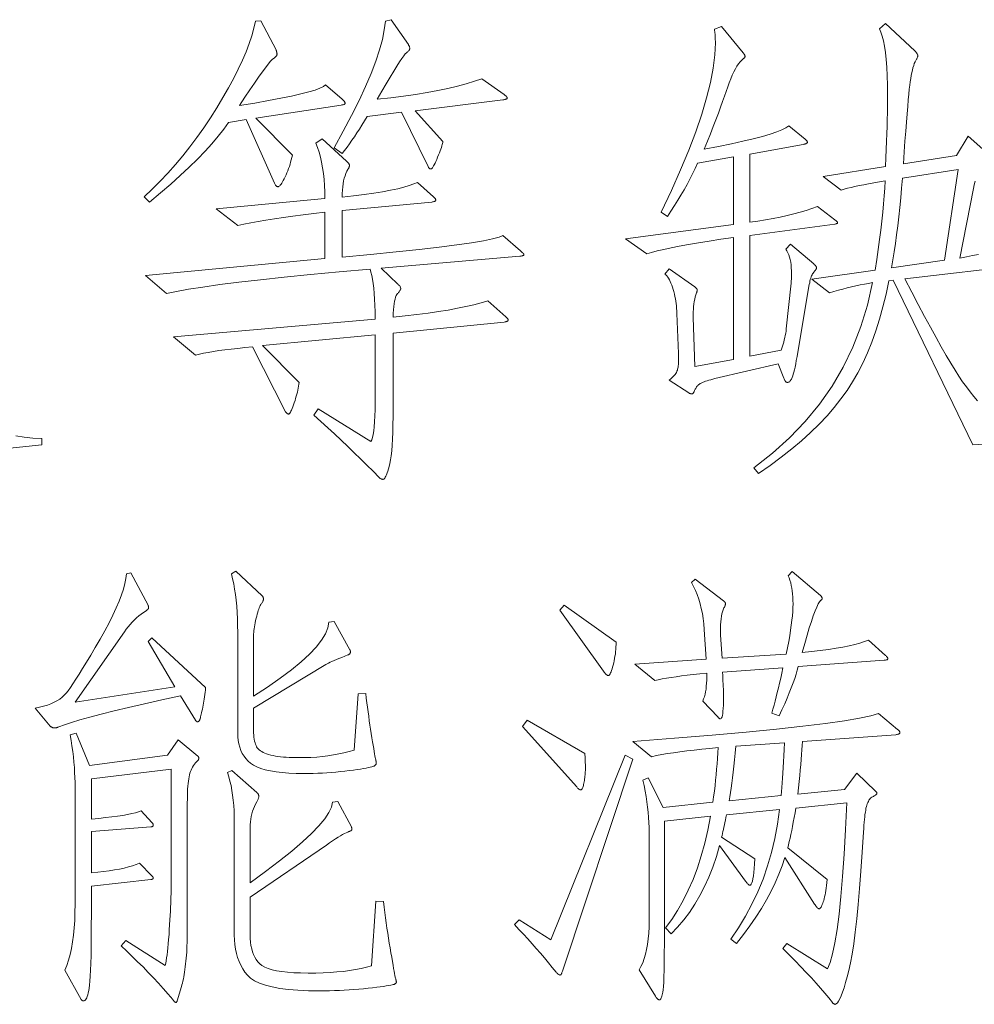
# Model space of a CAD drawing. Extents: x 0 to 1189, y 0 to 841.
# Tile 18 of 132: x 51 to 62, y 75 to 86. Entities that reach past the tile are written whole.
import ezdxf

# ---------------------------------------------------------------- set-up
doc = ezdxf.new("R2010")
doc.units = 0

msp = doc.modelspace()

# ---------------------------------------------------------------- linework, layer by layer
at = {"color": 7, "lineweight": 13}
for points in [[(54.965, 85.041), (54.971, 85.036), (54.976, 85.031), (54.981, 85.026), (54.985, 85.021), (54.988, 85.017), (54.991, 85.013), (54.993, 85.009), (54.995, 85.005), (54.996, 85.002), (54.996, 84.998), (54.996, 84.995), (54.995, 84.993), (54.992, 84.99), (54.989, 84.988), (54.986, 84.985), (54.981, 84.983), (54.976, 84.981), (54.969, 84.98), (54.962, 84.979), (54.954, 84.977), (54.014, 84.835), (54.416, 84.428), (54.41, 84.402), (54.404, 84.377), (54.397, 84.351), (54.39, 84.327), (54.383, 84.302), (54.374, 84.279), (54.366, 84.255), (54.356, 84.232), (54.347, 84.21), (54.336, 84.188), (54.326, 84.168), (54.316, 84.149), (54.307, 84.133), (54.299, 84.119), (54.291, 84.107), (54.283, 84.097), (54.277, 84.09), (54.27, 84.084), (54.265, 84.081), (54.26, 84.08), (54.255, 84.08), (54.251, 84.081), (54.246, 84.083), (54.242, 84.086), (54.238, 84.089), (54.234, 84.093), (54.23, 84.098), (54.227, 84.104), (54.223, 84.11), (54.22, 84.117), (53.909, 84.819), (53.713, 84.787), (53.66, 84.712), (53.599, 84.634), (53.531, 84.553), (53.455, 84.47), (53.372, 84.383), (53.281, 84.294), (53.182, 84.203), (53.077, 84.108), (52.963, 84.011), (52.842, 83.911), (52.784, 83.969), (52.873, 84.053), (52.96, 84.14), (53.045, 84.23), (53.128, 84.323), (53.209, 84.42), (53.288, 84.519), (53.365, 84.622), (53.44, 84.728), (53.513, 84.836), (53.584, 84.948), (53.652, 85.06), (53.713, 85.168), (53.77, 85.272), (53.821, 85.373), (53.866, 85.47), (53.906, 85.564), (53.94, 85.654), (53.968, 85.74), (53.991, 85.822), (54.009, 85.901), (54.067, 85.906), (54.236, 85.584), (54.238, 85.579), (54.24, 85.574), (54.241, 85.569), (54.243, 85.564), (54.244, 85.559), (54.245, 85.555), (54.246, 85.55), (54.246, 85.546), (54.247, 85.541), (54.247, 85.537), (54.246, 85.533), (54.245, 85.529), (54.244, 85.524), (54.242, 85.52), (54.239, 85.516), (54.235, 85.512), (54.231, 85.507), (54.226, 85.503), (54.221, 85.499), (54.215, 85.495), (54.198, 85.481), (54.176, 85.459), (54.15, 85.428), (54.119, 85.388), (54.083, 85.34), (54.043, 85.284), (53.998, 85.219), (53.948, 85.145), (53.894, 85.063), (53.835, 84.972), (54.002, 85), (54.153, 85.027), (54.288, 85.052), (54.407, 85.077), (54.509, 85.1), (54.596, 85.122), (54.666, 85.143), (54.72, 85.163), (54.758, 85.182), (54.78, 85.199)], [(56.749, 85.094), (56.755, 85.088), (56.76, 85.083), (56.765, 85.079), (56.769, 85.075), (56.773, 85.07), (56.775, 85.067), (56.778, 85.063), (56.779, 85.06), (56.78, 85.057), (56.781, 85.054), (56.78, 85.051), (56.779, 85.049), (56.776, 85.047), (56.773, 85.045), (56.769, 85.043), (56.763, 85.041), (56.757, 85.039), (56.75, 85.038), (56.742, 85.037), (56.733, 85.035), (55.767, 84.914), (56.073, 84.576), (56.072, 84.567), (56.069, 84.556), (56.066, 84.543), (56.061, 84.528), (56.056, 84.512), (56.05, 84.494), (56.042, 84.474), (56.034, 84.453), (56.025, 84.43), (56.015, 84.405), (56.005, 84.38), (55.995, 84.358), (55.986, 84.339), (55.978, 84.322), (55.97, 84.308), (55.963, 84.296), (55.957, 84.287), (55.951, 84.28), (55.946, 84.277), (55.941, 84.275), (55.937, 84.276), (55.933, 84.276), (55.929, 84.278), (55.926, 84.279), (55.923, 84.282), (55.92, 84.285), (55.917, 84.288), (55.914, 84.292), (55.912, 84.297), (55.91, 84.302), (55.619, 84.898), (55.239, 84.851), (55.211, 84.804), (55.182, 84.758), (55.154, 84.714), (55.127, 84.672), (55.099, 84.63), (55.072, 84.59), (55.045, 84.552), (55.018, 84.515), (54.991, 84.479), (54.965, 84.444), (54.875, 84.508), (54.976, 84.691), (55.068, 84.864), (55.15, 85.028), (55.221, 85.182), (55.283, 85.326), (55.334, 85.46), (55.376, 85.585), (55.407, 85.7), (55.428, 85.806), (55.44, 85.901), (55.503, 85.917), (55.693, 85.643), (55.696, 85.638), (55.699, 85.634), (55.701, 85.63), (55.703, 85.626), (55.705, 85.621), (55.706, 85.617), (55.707, 85.613), (55.708, 85.609), (55.709, 85.605), (55.709, 85.6), (55.709, 85.596), (55.707, 85.592), (55.706, 85.587), (55.703, 85.583), (55.7, 85.578), (55.696, 85.573), (55.691, 85.568), (55.685, 85.563), (55.679, 85.558), (55.672, 85.553), (55.659, 85.541), (55.642, 85.52), (55.621, 85.491), (55.595, 85.453), (55.565, 85.406), (55.531, 85.351), (55.492, 85.286), (55.449, 85.213), (55.402, 85.131), (55.35, 85.041), (55.498, 85.057), (55.639, 85.075), (55.773, 85.094), (55.899, 85.115), (56.018, 85.137), (56.129, 85.16), (56.233, 85.185), (56.33, 85.211), (56.419, 85.239), (56.501, 85.268)], [(60.386, 83.668), (59.452, 83.541), (59.452, 82.216), (59.795, 82.28), (59.803, 82.302), (59.811, 82.325), (59.818, 82.348), (59.824, 82.371), (59.831, 82.395), (59.836, 82.419), (59.841, 82.443), (59.846, 82.467), (59.85, 82.492), (59.853, 82.517), (59.906, 83.019), (59.907, 83.028), (59.908, 83.038), (59.908, 83.048), (59.909, 83.058), (59.91, 83.068), (59.91, 83.078), (59.911, 83.088), (59.911, 83.098), (59.911, 83.109), (59.911, 83.119), (59.91, 83.154), (59.908, 83.188), (59.905, 83.219), (59.901, 83.249), (59.895, 83.278), (59.888, 83.304), (59.88, 83.329), (59.87, 83.352), (59.86, 83.374), (59.848, 83.394), (59.9, 83.446), (60.154, 83.23), (60.16, 83.225), (60.165, 83.22), (60.17, 83.215), (60.174, 83.211), (60.178, 83.206), (60.18, 83.202), (60.183, 83.198), (60.184, 83.195), (60.185, 83.191), (60.186, 83.188), (60.185, 83.184), (60.184, 83.181), (60.183, 83.177), (60.18, 83.172), (60.178, 83.167), (60.174, 83.162), (60.17, 83.157), (60.165, 83.151), (60.16, 83.144), (60.154, 83.138), (60.148, 83.13), (60.142, 83.121), (60.136, 83.111), (60.131, 83.1), (60.126, 83.087), (60.122, 83.073), (60.117, 83.057), (60.113, 83.04), (60.11, 83.022), (60.106, 83.003), (59.98, 82.259), (59.971, 82.212), (59.963, 82.169), (59.956, 82.131), (59.949, 82.096), (59.942, 82.065), (59.936, 82.039), (59.93, 82.016), (59.924, 81.997), (59.919, 81.982), (59.914, 81.971), (59.909, 81.962), (59.904, 81.955), (59.899, 81.948), (59.895, 81.942), (59.89, 81.937), (59.885, 81.933), (59.88, 81.93), (59.876, 81.928), (59.871, 81.927), (59.866, 81.926), (59.861, 81.927), (59.857, 81.928), (59.853, 81.93), (59.848, 81.934), (59.844, 81.938), (59.84, 81.943), (59.837, 81.949), (59.833, 81.956), (59.83, 81.965), (59.827, 81.974), (59.763, 82.132), (59.066, 81.968), (59.043, 81.962), (59.021, 81.956), (59.001, 81.95), (58.982, 81.944), (58.965, 81.939), (58.95, 81.933), (58.936, 81.928), (58.924, 81.923), (58.914, 81.918), (58.905, 81.913), (58.898, 81.908), (58.89, 81.903), (58.883, 81.897), (58.877, 81.891), (58.871, 81.884), (58.865, 81.877), (58.86, 81.869), (58.856, 81.861), (58.851, 81.853), (58.847, 81.844), (58.844, 81.836), (58.84, 81.828), (58.837, 81.821), (58.833, 81.816), (58.83, 81.811), (58.827, 81.807), (58.824, 81.803), (58.821, 81.801), (58.818, 81.8), (58.816, 81.799), (58.813, 81.799), (58.81, 81.8), (58.807, 81.8), (58.804, 81.801), (58.8, 81.802), (58.797, 81.803), (58.793, 81.805), (58.789, 81.806), (58.785, 81.808), (58.781, 81.81), (58.565, 81.952), (58.58, 81.965), (58.594, 81.978), (58.606, 81.99), (58.618, 82.002), (58.628, 82.014), (58.636, 82.026), (58.643, 82.037), (58.649, 82.049), (58.654, 82.06), (58.657, 82.071), (58.66, 82.083), (58.662, 82.096), (58.663, 82.11), (58.665, 82.125), (58.666, 82.142), (58.666, 82.16), (58.667, 82.179), (58.667, 82.199), (58.666, 82.22), (58.665, 82.243), (58.649, 82.686), (58.648, 82.714), (58.646, 82.741), (58.643, 82.768), (58.64, 82.794), (58.636, 82.821), (58.632, 82.847), (58.626, 82.873), (58.621, 82.899), (58.614, 82.925), (58.607, 82.95), (58.6, 82.975), (58.592, 82.998), (58.583, 83.019), (58.575, 83.038), (58.566, 83.056), (58.557, 83.072), (58.548, 83.086), (58.538, 83.099), (58.528, 83.11), (58.517, 83.119), (58.565, 83.177), (58.845, 82.977), (58.85, 82.973), (58.854, 82.97), (58.858, 82.967), (58.862, 82.964), (58.864, 82.961), (58.867, 82.958), (58.869, 82.954), (58.87, 82.951), (58.871, 82.948), (58.871, 82.945), (58.871, 82.942), (58.871, 82.939), (58.871, 82.935), (58.87, 82.932), (58.87, 82.929), (58.869, 82.926), (58.868, 82.923), (58.868, 82.92), (58.867, 82.916), (58.866, 82.913), (58.858, 82.891), (58.851, 82.867), (58.845, 82.842), (58.84, 82.816), (58.835, 82.789), (58.832, 82.761), (58.83, 82.732), (58.829, 82.702), (58.828, 82.671), (58.829, 82.639), (58.845, 82.1), (59.272, 82.179), (59.272, 83.52), (59.133, 83.501), (59.004, 83.481), (58.885, 83.462), (58.775, 83.443), (58.674, 83.425), (58.584, 83.408), (58.503, 83.39), (58.431, 83.373), (58.369, 83.357), (58.317, 83.341), (58.084, 83.505), (59.272, 83.663), (59.272, 84.407), (58.876, 84.339), (58.849, 84.28), (58.821, 84.222), (58.791, 84.164), (58.76, 84.105), (58.727, 84.047), (58.693, 83.988), (58.658, 83.93), (58.621, 83.871), (58.583, 83.812), (58.544, 83.753), (58.475, 83.8), (58.588, 84.038), (58.69, 84.265), (58.779, 84.48), (58.857, 84.684), (58.923, 84.876), (58.976, 85.056), (59.018, 85.225), (59.048, 85.383), (59.066, 85.529), (59.072, 85.664), (59.072, 85.68), (59.071, 85.697), (59.071, 85.712), (59.07, 85.728), (59.069, 85.743), (59.068, 85.757), (59.066, 85.772), (59.065, 85.785), (59.063, 85.799), (59.061, 85.811), (59.14, 85.843), (59.378, 85.553), (59.382, 85.548), (59.385, 85.543), (59.389, 85.538), (59.391, 85.534), (59.394, 85.53), (59.396, 85.526), (59.397, 85.522), (59.398, 85.519), (59.399, 85.516), (59.399, 85.513), (59.399, 85.511), (59.398, 85.508), (59.398, 85.506), (59.396, 85.503), (59.395, 85.501), (59.393, 85.498), (59.391, 85.496), (59.389, 85.494), (59.386, 85.492), (59.383, 85.489), (59.364, 85.473), (59.346, 85.453), (59.328, 85.43), (59.31, 85.404), (59.292, 85.375), (59.275, 85.342), (59.258, 85.306), (59.241, 85.266), (59.225, 85.224), (59.209, 85.178), (59.192, 85.128), (59.173, 85.075), (59.152, 85.016), (59.13, 84.954), (59.105, 84.888), (59.078, 84.817), (59.049, 84.742), (59.018, 84.663), (58.985, 84.579), (58.95, 84.492), (59.106, 84.522), (59.248, 84.551), (59.375, 84.579), (59.489, 84.607), (59.589, 84.633), (59.675, 84.658), (59.747, 84.683), (59.805, 84.706), (59.849, 84.729), (59.879, 84.75), (60.059, 84.603), (60.064, 84.598), (60.068, 84.594), (60.072, 84.591), (60.076, 84.587), (60.079, 84.583), (60.081, 84.58), (60.083, 84.577), (60.084, 84.574), (60.085, 84.571), (60.085, 84.568), (60.085, 84.566), (60.083, 84.563), (60.081, 84.561), (60.078, 84.558), (60.073, 84.556), (60.068, 84.553), (60.062, 84.551), (60.055, 84.549), (60.047, 84.547), (60.038, 84.544), (59.452, 84.439), (59.452, 83.689), (59.54, 83.701), (59.625, 83.715), (59.707, 83.729), (59.786, 83.745), (59.862, 83.762), (59.935, 83.78), (60.005, 83.799), (60.072, 83.819), (60.135, 83.841), (60.196, 83.863), (60.386, 83.716), (60.392, 83.712), (60.398, 83.708), (60.402, 83.704), (60.406, 83.7), (60.41, 83.697), (60.413, 83.694), (60.415, 83.691), (60.417, 83.689), (60.417, 83.686), (60.418, 83.684), (60.417, 83.682), (60.417, 83.68), (60.415, 83.678), (60.413, 83.676), (60.41, 83.675), (60.406, 83.673), (60.402, 83.672), (60.398, 83.67), (60.392, 83.669)], [(56.928, 83.373), (56.935, 83.366), (56.942, 83.361), (56.947, 83.355), (56.952, 83.351), (56.956, 83.346), (56.959, 83.342), (56.962, 83.339), (56.964, 83.335), (56.965, 83.333), (56.965, 83.33), (56.965, 83.328), (56.963, 83.326), (56.961, 83.324), (56.958, 83.323), (56.953, 83.321), (56.948, 83.32), (56.942, 83.318), (56.935, 83.317), (56.927, 83.316), (56.918, 83.314), (55.392, 83.183), (55.577, 83.008), (55.583, 83.003), (55.588, 82.998), (55.593, 82.993), (55.597, 82.988), (55.601, 82.983), (55.604, 82.979), (55.606, 82.974), (55.607, 82.969), (55.608, 82.965), (55.609, 82.961), (55.608, 82.956), (55.607, 82.952), (55.605, 82.947), (55.603, 82.941), (55.599, 82.936), (55.595, 82.93), (55.59, 82.923), (55.585, 82.917), (55.579, 82.91), (55.572, 82.903), (55.565, 82.893), (55.558, 82.881), (55.552, 82.864), (55.546, 82.844), (55.541, 82.82), (55.537, 82.792), (55.533, 82.76), (55.529, 82.725), (55.527, 82.687), (55.524, 82.644), (55.659, 82.658), (55.787, 82.673), (55.909, 82.689), (56.023, 82.706), (56.131, 82.723), (56.232, 82.742), (56.327, 82.761), (56.414, 82.781), (56.495, 82.802), (56.569, 82.824), (56.765, 82.649), (56.77, 82.645), (56.774, 82.641), (56.778, 82.637), (56.782, 82.633), (56.785, 82.63), (56.787, 82.626), (56.789, 82.622), (56.79, 82.619), (56.791, 82.616), (56.791, 82.612), (56.791, 82.609), (56.789, 82.606), (56.787, 82.604), (56.784, 82.601), (56.781, 82.599), (56.776, 82.597), (56.77, 82.595), (56.764, 82.594), (56.757, 82.592), (56.749, 82.591), (55.524, 82.47), (55.524, 81.646), (55.524, 81.55), (55.522, 81.46), (55.52, 81.378), (55.517, 81.303), (55.514, 81.235), (55.509, 81.174), (55.503, 81.12), (55.497, 81.074), (55.49, 81.034), (55.482, 81.002), (55.474, 80.975), (55.466, 80.951), (55.458, 80.93), (55.451, 80.911), (55.444, 80.895), (55.438, 80.883), (55.432, 80.873), (55.426, 80.865), (55.421, 80.861), (55.416, 80.86), (55.411, 80.86), (55.407, 80.861), (55.402, 80.862), (55.397, 80.863), (55.393, 80.865), (55.388, 80.867), (55.384, 80.87), (55.38, 80.873), (55.375, 80.877), (55.371, 80.881), (55.304, 80.949), (55.236, 81.016), (55.167, 81.085), (55.097, 81.153), (55.025, 81.221), (54.953, 81.29), (54.88, 81.359), (54.805, 81.428), (54.73, 81.498), (54.653, 81.567), (54.701, 81.636), (55.281, 81.277), (55.29, 81.294), (55.298, 81.319), (55.306, 81.352), (55.312, 81.392), (55.317, 81.439), (55.321, 81.494), (55.325, 81.557), (55.327, 81.626), (55.328, 81.704), (55.329, 81.789), (55.329, 82.449), (54.088, 82.333), (54.489, 81.926), (54.487, 81.906), (54.484, 81.885), (54.48, 81.864), (54.476, 81.842), (54.471, 81.82), (54.465, 81.797), (54.459, 81.774), (54.452, 81.75), (54.445, 81.726), (54.437, 81.702), (54.428, 81.678), (54.421, 81.657), (54.413, 81.638), (54.407, 81.622), (54.4, 81.609), (54.395, 81.598), (54.389, 81.589), (54.384, 81.583), (54.38, 81.579), (54.376, 81.578), (54.372, 81.578), (54.369, 81.579), (54.365, 81.58), (54.362, 81.582), (54.358, 81.584), (54.355, 81.587), (54.351, 81.591), (54.348, 81.595), (54.345, 81.599), (54.342, 81.604), (53.977, 82.317), (53.894, 82.309), (53.815, 82.301), (53.741, 82.293), (53.672, 82.285), (53.607, 82.276), (53.546, 82.267), (53.49, 82.257), (53.438, 82.247), (53.392, 82.237), (53.349, 82.227), (53.106, 82.428), (55.329, 82.623), (55.327, 82.702), (55.325, 82.775), (55.321, 82.843), (55.317, 82.906), (55.312, 82.963), (55.305, 83.016), (55.298, 83.063), (55.29, 83.104), (55.281, 83.141), (55.271, 83.172), (54.93, 83.142), (54.615, 83.112), (54.327, 83.083), (54.064, 83.055), (53.827, 83.028), (53.616, 83.002), (53.431, 82.976), (53.272, 82.951), (53.139, 82.926), (53.032, 82.903), (52.8, 83.103), (54.775, 83.288), (54.775, 83.8), (54.651, 83.785), (54.533, 83.771), (54.422, 83.756), (54.317, 83.741), (54.218, 83.726), (54.125, 83.711), (54.038, 83.697), (53.957, 83.682), (53.882, 83.667), (53.814, 83.652), (53.576, 83.837), (54.775, 83.948), (54.774, 84.022), (54.771, 84.092), (54.765, 84.16), (54.758, 84.226), (54.749, 84.288), (54.738, 84.348), (54.725, 84.405), (54.71, 84.46), (54.693, 84.511), (54.674, 84.56), (54.743, 84.608), (55.012, 84.36), (55.018, 84.355), (55.023, 84.349), (55.028, 84.345), (55.032, 84.34), (55.036, 84.335), (55.039, 84.331), (55.041, 84.327), (55.042, 84.323), (55.043, 84.319), (55.044, 84.315), (55.044, 84.311), (55.043, 84.307), (55.042, 84.303), (55.041, 84.299), (55.04, 84.294), (55.038, 84.29), (55.036, 84.285), (55.034, 84.28), (55.031, 84.275), (55.028, 84.27), (55.016, 84.249), (55.005, 84.226), (54.996, 84.2), (54.987, 84.173), (54.98, 84.143), (54.975, 84.112), (54.97, 84.078), (54.967, 84.042), (54.965, 84.004), (54.965, 83.964), (55.09, 83.979), (55.205, 83.994), (55.312, 84.01), (55.409, 84.025), (55.496, 84.042), (55.575, 84.058), (55.643, 84.075), (55.703, 84.092), (55.753, 84.11), (55.793, 84.127), (55.968, 83.969), (55.973, 83.965), (55.977, 83.961), (55.981, 83.957), (55.984, 83.953), (55.987, 83.949), (55.99, 83.946), (55.992, 83.942), (55.993, 83.939), (55.994, 83.935), (55.994, 83.932), (55.994, 83.929), (55.992, 83.926), (55.99, 83.924), (55.987, 83.921), (55.983, 83.919), (55.979, 83.917), (55.973, 83.915), (55.967, 83.914), (55.96, 83.912), (55.952, 83.911), (54.965, 83.816), (54.965, 83.304), (55.277, 83.334), (55.559, 83.362), (55.811, 83.39), (56.033, 83.415), (56.225, 83.44), (56.387, 83.463), (56.518, 83.485), (56.62, 83.505), (56.692, 83.524), (56.733, 83.541)], [(61.743, 84.27), (61.13, 84.175), (61.122, 84.064), (61.112, 83.956), (61.102, 83.851), (61.091, 83.748), (61.079, 83.648), (61.066, 83.551), (61.053, 83.456), (61.039, 83.364), (61.025, 83.275), (61.009, 83.188), (61.595, 83.272)], [(55.223, 78.505), (55.23, 78.454), (55.236, 78.403), (55.243, 78.353), (55.249, 78.303), (55.256, 78.254), (55.263, 78.205), (55.27, 78.157), (55.277, 78.11), (55.285, 78.063), (55.292, 78.017), (55.299, 77.973), (55.305, 77.934), (55.311, 77.898), (55.316, 77.867), (55.321, 77.84), (55.325, 77.817), (55.328, 77.799), (55.331, 77.785), (55.333, 77.775), (55.334, 77.769), (55.335, 77.765), (55.336, 77.762), (55.337, 77.758), (55.337, 77.754), (55.338, 77.751), (55.339, 77.748), (55.339, 77.744), (55.339, 77.741), (55.339, 77.738), (55.339, 77.735), (55.339, 77.731), (55.338, 77.728), (55.337, 77.725), (55.335, 77.722), (55.332, 77.719), (55.329, 77.716), (55.325, 77.712), (55.321, 77.709), (55.316, 77.706), (55.31, 77.703), (55.302, 77.7), (55.29, 77.696), (55.274, 77.692), (55.253, 77.688), (55.229, 77.683), (55.199, 77.678), (55.166, 77.673), (55.129, 77.667), (55.087, 77.662), (55.041, 77.655), (54.993, 77.649), (54.944, 77.644), (54.895, 77.639), (54.846, 77.635), (54.796, 77.632), (54.746, 77.629), (54.696, 77.627), (54.645, 77.625), (54.594, 77.624), (54.542, 77.624), (54.457, 77.625), (54.377, 77.628), (54.303, 77.634), (54.236, 77.642), (54.174, 77.652), (54.118, 77.665), (54.069, 77.679), (54.025, 77.696), (53.988, 77.716), (53.956, 77.737), (53.929, 77.761), (53.905, 77.787), (53.884, 77.815), (53.865, 77.845), (53.849, 77.878), (53.837, 77.912), (53.827, 77.949), (53.819, 77.988), (53.815, 78.029), (53.814, 78.072), (53.814, 79.176), (53.813, 79.252), (53.811, 79.325), (53.808, 79.396), (53.803, 79.464), (53.797, 79.529), (53.789, 79.593), (53.78, 79.653), (53.77, 79.711), (53.758, 79.767), (53.745, 79.82), (53.793, 79.851), (54.083, 79.577), (54.086, 79.574), (54.089, 79.57), (54.091, 79.567), (54.093, 79.564), (54.095, 79.56), (54.096, 79.557), (54.097, 79.553), (54.098, 79.55), (54.099, 79.546), (54.099, 79.543), (54.099, 79.539), (54.098, 79.535), (54.096, 79.53), (54.095, 79.525), (54.092, 79.52), (54.089, 79.515), (54.086, 79.509), (54.082, 79.503), (54.077, 79.497), (54.072, 79.49), (54.067, 79.482), (54.062, 79.472), (54.056, 79.461), (54.051, 79.448), (54.045, 79.433), (54.04, 79.416), (54.034, 79.398), (54.028, 79.377), (54.023, 79.355), (54.017, 79.331), (54.011, 79.307), (54.007, 79.283), (54.002, 79.261), (53.998, 79.239), (53.995, 79.217), (53.993, 79.197), (53.991, 79.177), (53.989, 79.158), (53.988, 79.14), (53.988, 79.123), (53.988, 78.474), (54.144, 78.575), (54.283, 78.672), (54.406, 78.764), (54.513, 78.852), (54.604, 78.936), (54.679, 79.015), (54.738, 79.089), (54.78, 79.159), (54.807, 79.225), (54.817, 79.287), (54.875, 79.297), (55.049, 78.986), (55.05, 78.984), (55.051, 78.983), (55.052, 78.981), (55.052, 78.979), (55.053, 78.976), (55.053, 78.974), (55.054, 78.971), (55.054, 78.967), (55.054, 78.963), (55.054, 78.959), (55.054, 78.955), (55.053, 78.951), (55.052, 78.948), (55.05, 78.944), (55.048, 78.941), (55.045, 78.938), (55.041, 78.935), (55.037, 78.932), (55.033, 78.93), (55.028, 78.928), (54.992, 78.914), (54.959, 78.901), (54.928, 78.889), (54.9, 78.878), (54.875, 78.867), (54.852, 78.857), (54.831, 78.847), (54.813, 78.838), (54.798, 78.83), (54.785, 78.822), (53.988, 78.342), (53.988, 78.13), (53.988, 78.101), (53.989, 78.073), (53.991, 78.047), (53.993, 78.023), (53.997, 78), (54, 77.98), (54.005, 77.961), (54.01, 77.945), (54.016, 77.93), (54.022, 77.917), (54.03, 77.905), (54.039, 77.894), (54.051, 77.883), (54.064, 77.873), (54.078, 77.864), (54.095, 77.855), (54.113, 77.847), (54.133, 77.84), (54.155, 77.833), (54.178, 77.827), (54.203, 77.821), (54.229, 77.816), (54.257, 77.812), (54.286, 77.808), (54.317, 77.805), (54.348, 77.803), (54.382, 77.8), (54.416, 77.799), (54.452, 77.798), (54.489, 77.798), (54.555, 77.799), (54.62, 77.801), (54.684, 77.805), (54.746, 77.811), (54.808, 77.819), (54.868, 77.828), (54.927, 77.839), (54.984, 77.852), (55.041, 77.866), (55.097, 77.882), (55.139, 78.5)], [(60.946, 78.922), (60.951, 78.917), (60.955, 78.912), (60.959, 78.908), (60.963, 78.904), (60.965, 78.9), (60.968, 78.896), (60.97, 78.893), (60.971, 78.89), (60.972, 78.888), (60.972, 78.885), (60.972, 78.883), (60.97, 78.881), (60.968, 78.88), (60.965, 78.878), (60.962, 78.876), (60.957, 78.875), (60.951, 78.873), (60.945, 78.872), (60.938, 78.871), (60.93, 78.87), (59.985, 78.801), (59.974, 78.76), (59.961, 78.717), (59.946, 78.67), (59.928, 78.62), (59.908, 78.567), (59.886, 78.511), (59.861, 78.452), (59.835, 78.39), (59.805, 78.325), (59.774, 78.257), (59.695, 78.289), (59.706, 78.331), (59.718, 78.375), (59.73, 78.42), (59.742, 78.467), (59.754, 78.516), (59.766, 78.566), (59.778, 78.618), (59.791, 78.672), (59.803, 78.728), (59.816, 78.785), (59.151, 78.738), (59.153, 78.703), (59.155, 78.671), (59.156, 78.639), (59.158, 78.609), (59.159, 78.58), (59.16, 78.553), (59.16, 78.527), (59.161, 78.503), (59.161, 78.48), (59.161, 78.458), (59.161, 78.414), (59.16, 78.374), (59.159, 78.339), (59.156, 78.309), (59.153, 78.284), (59.15, 78.263), (59.146, 78.246), (59.141, 78.235), (59.136, 78.228), (59.13, 78.225), (59.127, 78.226), (59.123, 78.226), (59.12, 78.227), (59.117, 78.229), (59.114, 78.231), (59.111, 78.233), (59.108, 78.236), (59.104, 78.239), (59.101, 78.243), (59.098, 78.247), (58.934, 78.421), (58.943, 78.444), (58.951, 78.469), (58.958, 78.495), (58.964, 78.523), (58.969, 78.553), (58.972, 78.584), (58.975, 78.617), (58.977, 78.652), (58.977, 78.689), (58.977, 78.727), (58.901, 78.72), (58.829, 78.712), (58.761, 78.704), (58.698, 78.697), (58.639, 78.689), (58.584, 78.681), (58.533, 78.673), (58.487, 78.664), (58.444, 78.656), (58.406, 78.648), (58.185, 78.827), (58.971, 78.88), (58.95, 79.207), (58.945, 79.269), (58.938, 79.328), (58.929, 79.385), (58.917, 79.44), (58.904, 79.492), (58.889, 79.543), (58.872, 79.592), (58.852, 79.638), (58.831, 79.682), (58.808, 79.725), (58.85, 79.762), (59.161, 79.524), (59.165, 79.521), (59.169, 79.518), (59.172, 79.514), (59.175, 79.511), (59.177, 79.508), (59.179, 79.504), (59.181, 79.501), (59.182, 79.497), (59.182, 79.493), (59.183, 79.49), (59.182, 79.486), (59.182, 79.482), (59.181, 79.478), (59.18, 79.474), (59.179, 79.469), (59.177, 79.465), (59.175, 79.46), (59.172, 79.455), (59.17, 79.45), (59.167, 79.445), (59.158, 79.426), (59.15, 79.404), (59.143, 79.38), (59.138, 79.354), (59.134, 79.325), (59.131, 79.294), (59.129, 79.26), (59.128, 79.224), (59.128, 79.185), (59.13, 79.144), (59.146, 78.891), (59.853, 78.938), (59.867, 79.008), (59.88, 79.075), (59.891, 79.139), (59.9, 79.199), (59.908, 79.256), (59.915, 79.309), (59.92, 79.359), (59.924, 79.406), (59.926, 79.45), (59.927, 79.49), (59.926, 79.528), (59.925, 79.564), (59.922, 79.599), (59.918, 79.632), (59.914, 79.663), (59.908, 79.693), (59.901, 79.722), (59.893, 79.749), (59.884, 79.775), (59.874, 79.799), (59.916, 79.846), (60.228, 79.582), (60.232, 79.578), (60.235, 79.574), (60.239, 79.57), (60.241, 79.567), (60.244, 79.564), (60.245, 79.561), (60.247, 79.558), (60.248, 79.555), (60.249, 79.553), (60.249, 79.551), (60.249, 79.548), (60.248, 79.546), (60.247, 79.544), (60.246, 79.542), (60.245, 79.54), (60.243, 79.538), (60.241, 79.536), (60.239, 79.534), (60.236, 79.532), (60.233, 79.529), (60.22, 79.514), (60.205, 79.489), (60.188, 79.455), (60.17, 79.412), (60.15, 79.359), (60.129, 79.297), (60.106, 79.225), (60.081, 79.144), (60.055, 79.054), (60.027, 78.954), (60.13, 78.965), (60.227, 78.976), (60.317, 78.989), (60.4, 79.001), (60.476, 79.015), (60.545, 79.029), (60.608, 79.043), (60.664, 79.059), (60.713, 79.075), (60.756, 79.091)], [(53.46, 78.569), (53.458, 78.542), (53.455, 78.517), (53.453, 78.492), (53.449, 78.467), (53.446, 78.443), (53.443, 78.42), (53.439, 78.397), (53.435, 78.374), (53.43, 78.352), (53.426, 78.331), (53.421, 78.311), (53.417, 78.292), (53.413, 78.276), (53.409, 78.261), (53.406, 78.248), (53.403, 78.237), (53.4, 78.227), (53.398, 78.22), (53.396, 78.214), (53.394, 78.21), (53.392, 78.207), (53.391, 78.204), (53.389, 78.202), (53.387, 78.2), (53.385, 78.198), (53.383, 78.196), (53.38, 78.195), (53.378, 78.194), (53.376, 78.194), (53.373, 78.194), (53.37, 78.194), (53.368, 78.194), (53.365, 78.195), (53.363, 78.196), (53.36, 78.198), (53.358, 78.2), (53.356, 78.202), (53.354, 78.204), (53.351, 78.207), (53.349, 78.21), (53.186, 78.479), (52.978, 78.434), (52.787, 78.391), (52.613, 78.35), (52.454, 78.312), (52.312, 78.277), (52.186, 78.244), (52.076, 78.213), (51.983, 78.185), (51.906, 78.159), (51.845, 78.136), (51.839, 78.134), (51.834, 78.132), (51.829, 78.13), (51.824, 78.129), (51.819, 78.128), (51.814, 78.127), (51.809, 78.126), (51.804, 78.126), (51.799, 78.125), (51.794, 78.125), (51.79, 78.125), (51.785, 78.126), (51.78, 78.127), (51.776, 78.129), (51.771, 78.13), (51.767, 78.133), (51.763, 78.136), (51.758, 78.139), (51.754, 78.142), (51.75, 78.146), (51.586, 78.342), (51.633, 78.352), (51.677, 78.363), (51.719, 78.377), (51.757, 78.391), (51.793, 78.407), (51.825, 78.424), (51.855, 78.443), (51.882, 78.463), (51.905, 78.485), (51.926, 78.508), (51.948, 78.535), (51.973, 78.57), (52.001, 78.611), (52.033, 78.66), (52.068, 78.716), (52.107, 78.779), (52.15, 78.849), (52.196, 78.926), (52.246, 79.01), (52.299, 79.102), (52.351, 79.195), (52.398, 79.283), (52.44, 79.366), (52.477, 79.445), (52.508, 79.519), (52.535, 79.588), (52.556, 79.653), (52.572, 79.713), (52.583, 79.769), (52.589, 79.82), (52.637, 79.83), (52.827, 79.477), (52.828, 79.474), (52.828, 79.472), (52.829, 79.47), (52.83, 79.467), (52.831, 79.464), (52.831, 79.461), (52.831, 79.458), (52.832, 79.455), (52.832, 79.451), (52.832, 79.448), (52.832, 79.444), (52.831, 79.44), (52.829, 79.437), (52.828, 79.433), (52.825, 79.43), (52.822, 79.426), (52.819, 79.423), (52.815, 79.42), (52.81, 79.416), (52.805, 79.413), (52.778, 79.396), (52.752, 79.377), (52.726, 79.357), (52.702, 79.336), (52.677, 79.313), (52.654, 79.289), (52.631, 79.264), (52.609, 79.238), (52.588, 79.21), (52.568, 79.181), (52.024, 78.41), (53.122, 78.579), (52.827, 79.075), (52.869, 79.118)], [(57.979, 79.07), (57.979, 79.043), (57.978, 79.016), (57.976, 78.99), (57.974, 78.964), (57.971, 78.938), (57.967, 78.913), (57.963, 78.888), (57.959, 78.864), (57.953, 78.84), (57.947, 78.817), (57.941, 78.795), (57.935, 78.775), (57.929, 78.758), (57.924, 78.742), (57.918, 78.73), (57.913, 78.719), (57.908, 78.711), (57.903, 78.705), (57.899, 78.702), (57.894, 78.701), (57.89, 78.701), (57.886, 78.702), (57.881, 78.705), (57.876, 78.708), (57.871, 78.712), (57.865, 78.718), (57.86, 78.724), (57.854, 78.731), (57.848, 78.739), (57.842, 78.748), (57.361, 79.419), (57.409, 79.477)], [(61.078, 78.109), (61.083, 78.105), (61.087, 78.101), (61.091, 78.097), (61.095, 78.093), (61.097, 78.09), (61.1, 78.086), (61.102, 78.082), (61.103, 78.079), (61.104, 78.076), (61.104, 78.072), (61.104, 78.069), (61.102, 78.066), (61.1, 78.064), (61.096, 78.061), (61.092, 78.059), (61.087, 78.057), (61.081, 78.055), (61.074, 78.054), (61.066, 78.052), (61.057, 78.051), (60.032, 77.977), (60.029, 77.932), (60.025, 77.883), (60.021, 77.832), (60.016, 77.778), (60.011, 77.721), (60.006, 77.662), (60, 77.6), (59.994, 77.535), (59.987, 77.467), (59.98, 77.397), (60.492, 77.449), (60.629, 77.629), (60.835, 77.428), (60.838, 77.426), (60.841, 77.424), (60.843, 77.422), (60.845, 77.419), (60.847, 77.417), (60.848, 77.415), (60.849, 77.412), (60.85, 77.41), (60.851, 77.407), (60.851, 77.405), (60.85, 77.402), (60.849, 77.399), (60.846, 77.396), (60.843, 77.392), (60.839, 77.389), (60.834, 77.385), (60.827, 77.381), (60.82, 77.377), (60.812, 77.372), (60.803, 77.368), (60.794, 77.362), (60.785, 77.356), (60.777, 77.348), (60.769, 77.339), (60.762, 77.329), (60.756, 77.317), (60.75, 77.305), (60.744, 77.291), (60.739, 77.276), (60.735, 77.259), (60.73, 77.241), (60.727, 77.221), (60.723, 77.199), (60.719, 77.174), (60.716, 77.147), (60.713, 77.118), (60.71, 77.087), (60.708, 77.053), (60.705, 77.018), (60.703, 76.98), (60.689, 76.757), (60.674, 76.55), (60.66, 76.359), (60.644, 76.184), (60.628, 76.023), (60.612, 75.879), (60.595, 75.75), (60.578, 75.637), (60.56, 75.539), (60.542, 75.457), (60.524, 75.386), (60.506, 75.323), (60.49, 75.267), (60.473, 75.218), (60.458, 75.178), (60.443, 75.144), (60.429, 75.118), (60.416, 75.099), (60.403, 75.088), (60.391, 75.084), (60.388, 75.085), (60.385, 75.085), (60.382, 75.086), (60.379, 75.088), (60.376, 75.09), (60.372, 75.092), (60.369, 75.095), (60.366, 75.098), (60.363, 75.102), (60.36, 75.106), (60.32, 75.155), (60.277, 75.207), (60.231, 75.261), (60.182, 75.317), (60.129, 75.375), (60.073, 75.435), (60.013, 75.497), (59.951, 75.562), (59.885, 75.628), (59.816, 75.697), (59.858, 75.755), (60.307, 75.475), (60.336, 75.546), (60.363, 75.641), (60.388, 75.761), (60.412, 75.907), (60.434, 76.077), (60.454, 76.272), (60.472, 76.492), (60.489, 76.737), (60.505, 77.007), (60.518, 77.302), (59.959, 77.244), (59.949, 77.19), (59.94, 77.138), (59.93, 77.089), (59.921, 77.042), (59.912, 76.997), (59.903, 76.954), (59.895, 76.914), (59.886, 76.875), (59.877, 76.839), (59.869, 76.805), (60.302, 76.457), (60.298, 76.424), (60.295, 76.393), (60.291, 76.364), (60.287, 76.337), (60.283, 76.311), (60.279, 76.288), (60.274, 76.266), (60.27, 76.246), (60.265, 76.228), (60.259, 76.212), (60.254, 76.197), (60.249, 76.184), (60.244, 76.172), (60.24, 76.163), (60.235, 76.154), (60.231, 76.147), (60.226, 76.142), (60.222, 76.138), (60.218, 76.136), (60.215, 76.135), (60.211, 76.136), (60.207, 76.137), (60.202, 76.14), (60.198, 76.143), (60.193, 76.148), (60.188, 76.154), (60.182, 76.161), (60.177, 76.169), (60.171, 76.178), (60.164, 76.188), (59.837, 76.7), (59.807, 76.608), (59.772, 76.515), (59.731, 76.422), (59.686, 76.328), (59.635, 76.234), (59.579, 76.139), (59.518, 76.044), (59.452, 75.948), (59.381, 75.852), (59.304, 75.755), (59.241, 75.802), (59.326, 75.926), (59.404, 76.054), (59.475, 76.186), (59.54, 76.322), (59.597, 76.462), (59.647, 76.607), (59.691, 76.756), (59.727, 76.909), (59.757, 77.066), (59.779, 77.228), (59.193, 77.17), (59.188, 77.141), (59.183, 77.112), (59.177, 77.085), (59.172, 77.059), (59.167, 77.034), (59.161, 77.009), (59.156, 76.986), (59.151, 76.964), (59.146, 76.942), (59.14, 76.922), (59.505, 76.684), (59.502, 76.629), (59.499, 76.579), (59.495, 76.536), (59.491, 76.498), (59.486, 76.466), (59.48, 76.44), (59.474, 76.42), (59.467, 76.405), (59.46, 76.397), (59.452, 76.394), (59.448, 76.394), (59.445, 76.396), (59.441, 76.398), (59.437, 76.401), (59.432, 76.406), (59.427, 76.411), (59.422, 76.417), (59.416, 76.424), (59.41, 76.432), (59.404, 76.441), (59.119, 76.832), (59.083, 76.711), (59.044, 76.595), (59, 76.485), (58.953, 76.38), (58.901, 76.28), (58.846, 76.186), (58.787, 76.096), (58.724, 76.013), (58.657, 75.934), (58.586, 75.86), (58.523, 75.924), (58.592, 76.018), (58.657, 76.118), (58.718, 76.225), (58.774, 76.339), (58.826, 76.458), (58.874, 76.585), (58.917, 76.717), (58.955, 76.856), (58.989, 77.002), (59.019, 77.154), (58.512, 77.101), (58.512, 76.014), (58.512, 75.878), (58.511, 75.755), (58.51, 75.645), (58.509, 75.547), (58.507, 75.461), (58.505, 75.388), (58.503, 75.327), (58.5, 75.279), (58.497, 75.243), (58.494, 75.219), (58.49, 75.203), (58.486, 75.188), (58.483, 75.175), (58.479, 75.163), (58.475, 75.154), (58.471, 75.146), (58.468, 75.14), (58.464, 75.135), (58.46, 75.133), (58.457, 75.132), (58.453, 75.132), (58.449, 75.134), (58.445, 75.136), (58.441, 75.139), (58.436, 75.143), (58.432, 75.147), (58.427, 75.153), (58.422, 75.159), (58.417, 75.166), (58.412, 75.174), (58.232, 75.465), (58.253, 75.501), (58.272, 75.542), (58.289, 75.587), (58.303, 75.635), (58.315, 75.688), (58.325, 75.744), (58.333, 75.804), (58.339, 75.868), (58.342, 75.936), (58.343, 76.008), (58.343, 76.974), (58.342, 77.03), (58.34, 77.085), (58.337, 77.141), (58.332, 77.198), (58.326, 77.255), (58.318, 77.313), (58.31, 77.372), (58.299, 77.43), (58.288, 77.49), (58.275, 77.55), (58.333, 77.576), (58.496, 77.249), (59.045, 77.307), (59.053, 77.368), (59.061, 77.429), (59.068, 77.49), (59.075, 77.55), (59.081, 77.61), (59.086, 77.671), (59.091, 77.73), (59.096, 77.79), (59.1, 77.85), (59.103, 77.909), (59.01, 77.9), (58.922, 77.891), (58.838, 77.882), (58.758, 77.872), (58.682, 77.863), (58.611, 77.852), (58.544, 77.842), (58.482, 77.831), (58.423, 77.82), (58.37, 77.808), (58.164, 77.977), (58.621, 78.013), (59.037, 78.047), (59.411, 78.08), (59.744, 78.113), (60.035, 78.144), (60.285, 78.174), (60.492, 78.203), (60.659, 78.231), (60.783, 78.258), (60.867, 78.284)], [(57.636, 77.845), (57.637, 77.828), (57.638, 77.81), (57.638, 77.792), (57.639, 77.775), (57.64, 77.758), (57.64, 77.741), (57.641, 77.724), (57.641, 77.707), (57.641, 77.69), (57.641, 77.674), (57.641, 77.658), (57.64, 77.641), (57.64, 77.625), (57.638, 77.61), (57.637, 77.594), (57.635, 77.578), (57.633, 77.563), (57.631, 77.548), (57.628, 77.533), (57.625, 77.518), (57.622, 77.504), (57.619, 77.491), (57.615, 77.48), (57.612, 77.471), (57.609, 77.463), (57.605, 77.456), (57.602, 77.451), (57.598, 77.447), (57.595, 77.445), (57.591, 77.444), (57.587, 77.445), (57.583, 77.445), (57.579, 77.447), (57.575, 77.449), (57.57, 77.452), (57.566, 77.456), (57.561, 77.46), (57.556, 77.464), (57.551, 77.47), (57.546, 77.476), (56.949, 78.141), (57.002, 78.21)], [(53.159, 77.993), (53.376, 77.814), (53.378, 77.813), (53.379, 77.811), (53.381, 77.81), (53.382, 77.808), (53.383, 77.806), (53.384, 77.804), (53.385, 77.801), (53.386, 77.799), (53.386, 77.796), (53.386, 77.793), (53.386, 77.789), (53.386, 77.786), (53.385, 77.784), (53.384, 77.781), (53.383, 77.778), (53.382, 77.775), (53.381, 77.773), (53.379, 77.771), (53.378, 77.768), (53.376, 77.766), (53.362, 77.753), (53.35, 77.74), (53.338, 77.725), (53.328, 77.71), (53.318, 77.695), (53.309, 77.679), (53.301, 77.662), (53.294, 77.645), (53.288, 77.627), (53.283, 77.608), (53.279, 77.588), (53.275, 77.565), (53.271, 77.54), (53.268, 77.513), (53.265, 77.484), (53.263, 77.452), (53.262, 77.418), (53.26, 77.381), (53.26, 77.343), (53.259, 77.302), (53.259, 75.871), (53.259, 75.834), (53.259, 75.798), (53.258, 75.763), (53.256, 75.727), (53.255, 75.693), (53.253, 75.659), (53.25, 75.625), (53.248, 75.592), (53.244, 75.56), (53.241, 75.528), (53.237, 75.497), (53.233, 75.467), (53.229, 75.439), (53.225, 75.412), (53.22, 75.387), (53.216, 75.363), (53.211, 75.34), (53.206, 75.318), (53.201, 75.298), (53.196, 75.28), (53.149, 75.121), (53.147, 75.118), (53.146, 75.116), (53.145, 75.113), (53.144, 75.111), (53.142, 75.11), (53.14, 75.108), (53.139, 75.107), (53.137, 75.106), (53.135, 75.106), (53.133, 75.106), (53.131, 75.106), (53.128, 75.107), (53.125, 75.108), (53.123, 75.111), (53.12, 75.113), (53.116, 75.117), (53.113, 75.121), (53.109, 75.126), (53.105, 75.131), (53.101, 75.137), (53.049, 75.197), (52.995, 75.257), (52.941, 75.317), (52.886, 75.376), (52.829, 75.436), (52.772, 75.495), (52.713, 75.553), (52.653, 75.612), (52.593, 75.67), (52.531, 75.729), (52.584, 75.787), (53.017, 75.512), (53.022, 75.536), (53.027, 75.563), (53.032, 75.594), (53.036, 75.628), (53.041, 75.666), (53.045, 75.707), (53.05, 75.751), (53.054, 75.799), (53.058, 75.851), (53.061, 75.905), (53.065, 75.96), (53.068, 76.013), (53.071, 76.062), (53.073, 76.109), (53.075, 76.153), (53.077, 76.194), (53.078, 76.232), (53.079, 76.268), (53.08, 76.3), (53.08, 76.33), (53.08, 77.671), (52.204, 77.566), (52.204, 77.122), (52.284, 77.13), (52.359, 77.138), (52.428, 77.146), (52.492, 77.154), (52.549, 77.163), (52.601, 77.172), (52.648, 77.182), (52.688, 77.191), (52.723, 77.202), (52.753, 77.212), (52.869, 77.085), (52.872, 77.082), (52.874, 77.079), (52.877, 77.076), (52.879, 77.073), (52.881, 77.069), (52.882, 77.066), (52.883, 77.063), (52.884, 77.06), (52.884, 77.057), (52.885, 77.054), (52.884, 77.051), (52.884, 77.048), (52.882, 77.045), (52.88, 77.043), (52.878, 77.042), (52.875, 77.04), (52.872, 77.039), (52.868, 77.038), (52.863, 77.038), (52.858, 77.038), (52.204, 76.985), (52.204, 76.531), (52.273, 76.538), (52.338, 76.545), (52.4, 76.554), (52.458, 76.563), (52.512, 76.573), (52.563, 76.584), (52.611, 76.596), (52.655, 76.609), (52.695, 76.622), (52.732, 76.636), (52.869, 76.499), (52.872, 76.496), (52.874, 76.493), (52.877, 76.49), (52.879, 76.487), (52.881, 76.485), (52.882, 76.482), (52.883, 76.48), (52.884, 76.477), (52.884, 76.475), (52.885, 76.473), (52.884, 76.471), (52.884, 76.469), (52.882, 76.467), (52.88, 76.465), (52.878, 76.464), (52.875, 76.462), (52.872, 76.461), (52.868, 76.459), (52.863, 76.458), (52.858, 76.457), (52.204, 76.383), (52.204, 76.077), (52.203, 75.947), (52.203, 75.828), (52.201, 75.72), (52.2, 75.622), (52.198, 75.535), (52.195, 75.459), (52.192, 75.393), (52.188, 75.339), (52.184, 75.295), (52.18, 75.261), (52.175, 75.235), (52.17, 75.211), (52.164, 75.19), (52.159, 75.172), (52.153, 75.156), (52.147, 75.144), (52.14, 75.134), (52.133, 75.127), (52.126, 75.123), (52.119, 75.121), (52.116, 75.122), (52.113, 75.122), (52.11, 75.123), (52.107, 75.124), (52.105, 75.125), (52.102, 75.127), (52.1, 75.129), (52.097, 75.132), (52.095, 75.134), (52.093, 75.137), (51.913, 75.459), (51.934, 75.513), (51.953, 75.571), (51.97, 75.633), (51.984, 75.7), (51.996, 75.771), (52.006, 75.846), (52.014, 75.925), (52.02, 76.008), (52.023, 76.096), (52.024, 76.188), (52.024, 77.471), (52.024, 77.524), (52.022, 77.578), (52.019, 77.634), (52.016, 77.69), (52.011, 77.748), (52.005, 77.806), (51.998, 77.866), (51.99, 77.927), (51.981, 77.988), (51.971, 78.051), (52.035, 78.067), (52.183, 77.713), (53.043, 77.824)], [(59.832, 77.962), (59.299, 77.925), (59.291, 77.847), (59.284, 77.774), (59.276, 77.704), (59.269, 77.638), (59.262, 77.576), (59.254, 77.518), (59.247, 77.463), (59.24, 77.413), (59.232, 77.366), (59.225, 77.323), (59.795, 77.381), (59.799, 77.424), (59.803, 77.47), (59.807, 77.52), (59.811, 77.573), (59.815, 77.629), (59.818, 77.689), (59.822, 77.752), (59.825, 77.818), (59.829, 77.888)], [(58.164, 77.782), (57.388, 75.449), (57.385, 75.441), (57.383, 75.434), (57.381, 75.427), (57.378, 75.422), (57.376, 75.417), (57.373, 75.413), (57.37, 75.41), (57.367, 75.408), (57.364, 75.407), (57.361, 75.406), (57.358, 75.407), (57.354, 75.408), (57.351, 75.409), (57.347, 75.412), (57.343, 75.414), (57.338, 75.418), (57.334, 75.422), (57.329, 75.427), (57.324, 75.432), (57.319, 75.438), (57.277, 75.49), (57.235, 75.542), (57.191, 75.594), (57.147, 75.646), (57.101, 75.698), (57.055, 75.75), (57.007, 75.803), (56.959, 75.855), (56.91, 75.908), (56.86, 75.961), (56.913, 76.014), (57.261, 75.792), (58.079, 77.824)], [(55.419, 76.214), (55.426, 76.154), (55.434, 76.095), (55.441, 76.037), (55.449, 75.98), (55.457, 75.923), (55.466, 75.867), (55.474, 75.812), (55.483, 75.758), (55.491, 75.705), (55.5, 75.652), (55.509, 75.602), (55.517, 75.557), (55.524, 75.516), (55.53, 75.48), (55.536, 75.449), (55.541, 75.423), (55.545, 75.401), (55.549, 75.384), (55.551, 75.372), (55.553, 75.364), (55.555, 75.359), (55.556, 75.354), (55.557, 75.35), (55.558, 75.346), (55.559, 75.342), (55.56, 75.338), (55.56, 75.335), (55.561, 75.332), (55.561, 75.33), (55.561, 75.327), (55.561, 75.325), (55.56, 75.323), (55.559, 75.321), (55.557, 75.318), (55.554, 75.316), (55.552, 75.314), (55.548, 75.311), (55.544, 75.309), (55.54, 75.306), (55.535, 75.304), (55.527, 75.301), (55.515, 75.298), (55.498, 75.294), (55.476, 75.29), (55.45, 75.286), (55.419, 75.282), (55.384, 75.277), (55.344, 75.272), (55.299, 75.267), (55.25, 75.261), (55.198, 75.256), (55.146, 75.251), (55.093, 75.246), (55.04, 75.243), (54.987, 75.24), (54.934, 75.237), (54.88, 75.235), (54.826, 75.233), (54.771, 75.233), (54.716, 75.232), (54.592, 75.234), (54.477, 75.239), (54.372, 75.248), (54.278, 75.26), (54.193, 75.275), (54.119, 75.294), (54.054, 75.316), (54, 75.342), (53.956, 75.371), (53.922, 75.404), (53.894, 75.439), (53.87, 75.476), (53.848, 75.516), (53.829, 75.557), (53.813, 75.6), (53.8, 75.645), (53.79, 75.692), (53.783, 75.741), (53.778, 75.792), (53.777, 75.845), (53.777, 77.09), (53.776, 77.153), (53.774, 77.214), (53.77, 77.272), (53.765, 77.33), (53.758, 77.385), (53.75, 77.438), (53.741, 77.49), (53.729, 77.54), (53.717, 77.588), (53.703, 77.634), (53.75, 77.655), (54.025, 77.413), (54.029, 77.409), (54.032, 77.406), (54.036, 77.402), (54.038, 77.399), (54.041, 77.395), (54.043, 77.391), (54.044, 77.386), (54.045, 77.382), (54.046, 77.378), (54.046, 77.373), (54.046, 77.368), (54.045, 77.363), (54.044, 77.357), (54.043, 77.352), (54.041, 77.346), (54.038, 77.34), (54.036, 77.333), (54.032, 77.326), (54.029, 77.319), (54.025, 77.312), (54.011, 77.288), (53.998, 77.262), (53.987, 77.236), (53.978, 77.208), (53.969, 77.18), (53.963, 77.151), (53.958, 77.122), (53.954, 77.091), (53.952, 77.059), (53.951, 77.027), (53.951, 76.42), (54.122, 76.545), (54.274, 76.662), (54.41, 76.77), (54.527, 76.871), (54.627, 76.964), (54.709, 77.048), (54.773, 77.125), (54.819, 77.194), (54.848, 77.254), (54.859, 77.307), (54.917, 77.317), (55.065, 77.038), (55.066, 77.036), (55.067, 77.033), (55.068, 77.031), (55.068, 77.028), (55.069, 77.026), (55.069, 77.023), (55.07, 77.02), (55.07, 77.017), (55.07, 77.014), (55.07, 77.011), (55.07, 77.008), (55.069, 77.005), (55.067, 77.002), (55.065, 76.999), (55.062, 76.997), (55.059, 76.994), (55.055, 76.992), (55.05, 76.989), (55.044, 76.987), (55.038, 76.985), (55.025, 76.98), (55.008, 76.972), (54.99, 76.963), (54.968, 76.951), (54.945, 76.937), (54.919, 76.922), (54.89, 76.904), (54.859, 76.884), (54.826, 76.861), (54.79, 76.837), (53.951, 76.262), (53.951, 75.85), (53.952, 75.808), (53.955, 75.768), (53.96, 75.73), (53.968, 75.695), (53.977, 75.662), (53.989, 75.631), (54.003, 75.603), (54.019, 75.576), (54.037, 75.552), (54.057, 75.531), (54.081, 75.511), (54.112, 75.493), (54.149, 75.478), (54.193, 75.465), (54.243, 75.453), (54.299, 75.444), (54.362, 75.437), (54.432, 75.432), (54.507, 75.429), (54.59, 75.428), (54.674, 75.428), (54.754, 75.431), (54.832, 75.435), (54.906, 75.44), (54.978, 75.447), (55.046, 75.456), (55.111, 75.466), (55.173, 75.478), (55.231, 75.492), (55.287, 75.507), (55.334, 76.219)]]:
    msp.add_lwpolyline(points, close=True, dxfattribs=at)
for points in [[(62.767, 81.287), (61.906, 81.24), (61.03, 83.051), (60.983, 83.045), (60.951, 82.899), (60.917, 82.759), (60.879, 82.624), (60.838, 82.495), (60.793, 82.371), (60.745, 82.253), (60.694, 82.14), (60.64, 82.033), (60.582, 81.932), (60.521, 81.836), (60.454, 81.744), (60.381, 81.651), (60.301, 81.559), (60.214, 81.467), (60.12, 81.376), (60.019, 81.285), (59.912, 81.194), (59.797, 81.103), (59.675, 81.013), (59.547, 80.923), (59.494, 80.986), (59.7, 81.147), (59.889, 81.318), (60.062, 81.498), (60.218, 81.687), (60.357, 81.886), (60.48, 82.095), (60.586, 82.313), (60.675, 82.541), (60.747, 82.778), (60.803, 83.024), (60.758, 83.016), (60.712, 83.008), (60.665, 82.999), (60.618, 82.989), (60.571, 82.978), (60.523, 82.966), (60.475, 82.954), (60.426, 82.941), (60.377, 82.928), (60.328, 82.913), (60.133, 83.061), (60.83, 83.161), (60.848, 83.278), (60.864, 83.39), (60.879, 83.498), (60.893, 83.602), (60.905, 83.702), (60.915, 83.799), (60.924, 83.891), (60.931, 83.979), (60.936, 84.063), (60.94, 84.143), (60.877, 84.133), (60.816, 84.122), (60.759, 84.112), (60.706, 84.102), (60.655, 84.092), (60.608, 84.082), (60.565, 84.072), (60.525, 84.062), (60.488, 84.053), (60.455, 84.043), (60.259, 84.191), (60.946, 84.302), (60.95, 84.398), (60.953, 84.49), (60.956, 84.579), (60.959, 84.663), (60.962, 84.744), (60.963, 84.82), (60.965, 84.893), (60.966, 84.962), (60.967, 85.027), (60.967, 85.088), (60.966, 85.198), (60.963, 85.3), (60.959, 85.393), (60.952, 85.478), (60.944, 85.555), (60.935, 85.624), (60.923, 85.685), (60.909, 85.737), (60.894, 85.781), (60.877, 85.817), (60.946, 85.875), (61.268, 85.574), (61.274, 85.568), (61.279, 85.562), (61.284, 85.556), (61.288, 85.55), (61.291, 85.545), (61.294, 85.54), (61.297, 85.535), (61.298, 85.53), (61.299, 85.525), (61.299, 85.521), (61.299, 85.517), (61.299, 85.512), (61.298, 85.507), (61.296, 85.503), (61.294, 85.497), (61.292, 85.492), (61.289, 85.486), (61.286, 85.481), (61.282, 85.475), (61.278, 85.468), (61.27, 85.452), (61.262, 85.434), (61.255, 85.413), (61.247, 85.389), (61.241, 85.363), (61.234, 85.335), (61.228, 85.304), (61.223, 85.271), (61.217, 85.235), (61.212, 85.196), (61.207, 85.152), (61.202, 85.099), (61.196, 85.036), (61.189, 84.963), (61.183, 84.882), (61.175, 84.791), (61.167, 84.69), (61.159, 84.581), (61.15, 84.462), (61.141, 84.333), (61.727, 84.423), (61.854, 84.634), (62.081, 84.434)], [(61.932, 84.142), (61.921, 84.102), (61.912, 84.059), (61.764, 83.293), (61.836, 83.307), (61.904, 83.321), (61.968, 83.334)], [(62.482, 83.219), (61.157, 83.066), (61.233, 82.92), (61.306, 82.782), (61.375, 82.653), (61.44, 82.533), (61.501, 82.421), (61.559, 82.318), (61.613, 82.224), (61.664, 82.139), (61.71, 82.062), (61.753, 81.995), (61.794, 81.933), (61.835, 81.876), (61.876, 81.822), (61.916, 81.772), (61.956, 81.725)], [(51.371, 81.337), (51.464, 81.324), (51.56, 81.314), (51.66, 81.308), (51.66, 81.24), (50.71, 81.14)]]:
    msp.add_lwpolyline(points, dxfattribs=at)

doc.saveas('drawing.dxf')
